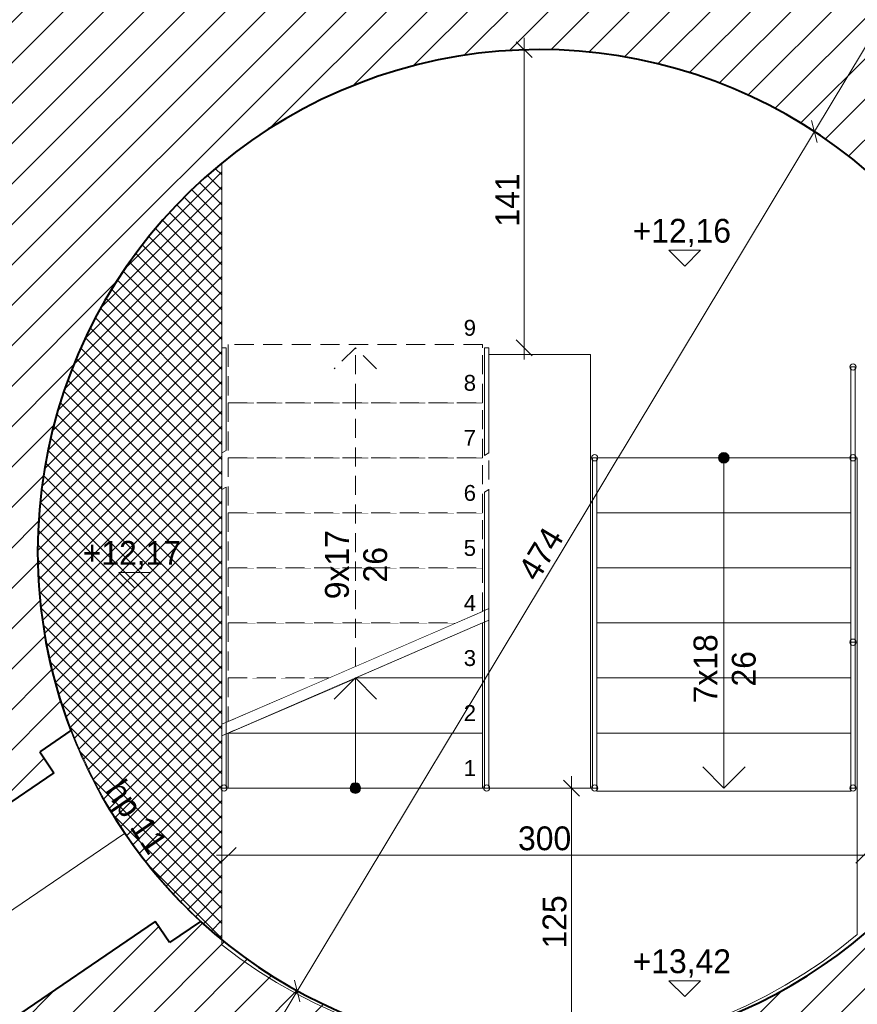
# Model space of a CAD drawing. Header units: millimetres. Extents: x 66905 to 82451, y 389 to 13188.
# Tile 3 of 6: x 70435 to 74390, y 4666 to 9317. Entities that reach past the tile are written whole.
import ezdxf
from ezdxf.enums import TextEntityAlignment as Align

# ---------------------------------------------------------------- set-up
doc = ezdxf.new("R2010")
doc.units = ezdxf.units.MM
doc.header["$MEASUREMENT"] = 0
for name, pattern in [('Kropkowana gęsto', [132.291663, 0, -132.291663]), ('Przerywana gęsta', [135, 90, -45]), ('Wipeout_Contour', [1000, 0, -1000])]:
    doc.linetypes.add(name, pattern=pattern)
for name, color, linetype, lineweight in [('0_Nr_pióra__1', 7, 'Continuous', 13), ('0_Nr_pióra__104', 7, 'Continuous', 5), ('0_Nr_pióra__11', 7, 'Continuous', 13), ('0_Nr_pióra__7', 7, 'Continuous', 20), ('0_Nr_pióra__71', 7, 'Continuous', 13), ('0_Nr_pióra__90', 7, 'Continuous', 13), ('inw_wymiarowanie_Nr_pióra__1', 7, 'Continuous', 13), ('inw_ściany zewnętrzne_Nr_pióra__27', 7, 'Continuous', 40), ('Okna ARCHICADa_Nr_pióra__27', 7, 'Continuous', 40), ('Okna ARCHICADa_Nr_pióra__3', 7, 'Continuous', 13), ('Znaczniki okien ARCHICADa_Nr_pióra__1', 7, 'Continuous', 13), ('Znaczniki okien ARCHICADa_Nr_pióra__7', 7, 'Continuous', 20)]:
    doc.layers.add(name, color=color, linetype=linetype, lineweight=lineweight)
doc.layers.add('0_Nr_pióra__101', color=7, linetype='Continuous', lineweight=5, true_color=0xb2b2b2)
for name, color, linetype in [('inw_wymiarowanie', 7, 'Continuous'), ('inw_ściany zewnętrzne', 7, 'Continuous'), ('Okna ARCHICADa', 7, 'Continuous'), ('Znaczniki okien ARCHICADa', 7, 'Continuous')]:
    doc.layers.add(name, color=color, linetype=linetype)
doc.styles.add('STYL_AUTOMATYCZNY_1', font='txt')
doc.styles.add('STYL_AUTOMATYCZNY_2', font='txt')
doc.dimstyles.new('STYL_AUTOMATYCZNY__1', dxfattribs={"dimtxt": 112.5, "dimasz": 71.25, "dimexe": 0.18, "dimexo": 0.0625, "dimgap": 0.09, "dimtad": 1, "dimtih": 1, "dimtoh": 1, "dimdec": 0, "dimlfac": 0.1, "dimzin": 0, "dimdsep": 46, "dimtxsty": 'STYL_AUTOMATYCZNY_1', "dimblk": 'ARROWHEAD_6', "dimblk1": 'ARROWHEAD_6', "dimblk2": 'ARROWHEAD_6', "dimcen": 0.09, "dimse1": 1, "dimse2": 1, "dimclrd": 7, "dimclre": 7, "dimclrt": 7, "dimadec": 1, "dimazin": 0, "dimtfac": 1, "dimtdec": 4, "dimtmove": 0, "dimatfit": 3, "dimfxl": 0, "dimtolj": 1, "dimtzin": 0, "dimarcsym": 0})
doc.dimstyles.new('STYL_AUTOMATYCZNY__2', dxfattribs={"dimtxt": 112.5, "dimasz": 71.25, "dimexe": 0.18, "dimexo": 0.0625, "dimgap": 0.09, "dimtad": 1, "dimdec": 0, "dimlfac": 0.1, "dimzin": 0, "dimdsep": 46, "dimtxsty": 'STYL_AUTOMATYCZNY_1', "dimblk": 'ARROWHEAD_6', "dimblk1": 'ARROWHEAD_6', "dimblk2": 'ARROWHEAD_6', "dimcen": 0.09, "dimse1": 1, "dimse2": 1, "dimclrd": 7, "dimclre": 7, "dimclrt": 7, "dimadec": 1, "dimazin": 0, "dimtfac": 1, "dimtdec": 4, "dimtmove": 0, "dimatfit": 3, "dimfxl": 0, "dimtolj": 1, "dimtzin": 0, "dimarcsym": 0})
pattern_1 = [(45, (0, 0), (-95.45941, 95.45941), [])]

# ---------------------------------------------------------------- blocks, each defined once
blk = doc.blocks.new('Strop_1_4', base_point=(71390, 4946.8))
at = {"layer": '0_Nr_pióra__1', "color": 7, "linetype": 'Continuous', "lineweight": 13, "flags": 128}
blk.add_lwpolyline([(71390, 4946.8, 0.356787), (74390, 4995.8), (74390, 5687.7), (71390, 5687.7)], format="xyb", close=True, dxfattribs=at)
blk = doc.blocks.new('Schody_1_4')
at = {"layer": '0_Nr_pióra__11', "color": 7, "linetype": 'Continuous', "lineweight": 13, "flags": 128}
for points in [[(73130, 7247.7), (73130, 5687.7), (73190, 5687.7), (73190, 7247.7)], [(74330, 7247.7), (74330, 5687.7), (74390, 5687.7), (74390, 7247.7)]]:
    blk.add_lwpolyline(points, close=True, dxfattribs=at)
at = {"color": 254, "linetype": 'Wipeout_Contour', "lineweight": 0, "ltscale": 296411.123858}
blk.add_wipeout([(74360, 7247.7), (73160, 7247.7), (73160, 6987.7), (74360, 6987.7)], dxfattribs=at)
at = {"linetype": 'Continuous', "lineweight": 0, "true_color": 0x000000}
blk.add_hatch(color=18, dxfattribs=at).paths.add_polyline_path([(73735, 7247.7, 1), (73785, 7247.7, 1)])
at = {"layer": '0_Nr_pióra__11', "color": 7, "linetype": 'Continuous', "lineweight": 13}
for p, q in [((74360, 7247.7), (73160, 7247.7)), ((73160, 7247.7), (73160, 6987.7)), ((74360, 6987.7), (74360, 7247.7)), ((73160, 6987.7), (74360, 6987.7))]:
    blk.add_line(p, q, dxfattribs=at)
at = {"layer": '0_Nr_pióra__11', "color": 7, "linetype": 'Continuous', "lineweight": 13, "flags": 128}
blk.add_lwpolyline([(73735, 7247.7, 1), (73785, 7247.7, 1)], format="xyb", close=True, dxfattribs=at)
at = {"color": 254, "linetype": 'Wipeout_Contour', "lineweight": 0, "ltscale": 296313.03265}
blk.add_wipeout([(74360, 6987.7), (73160, 6987.7), (73160, 6727.7), (74360, 6727.7)], dxfattribs=at)
at = {"layer": '0_Nr_pióra__11', "color": 7, "linetype": 'Continuous', "lineweight": 13}
for p, q in [((73760, 7247.7), (73760, 6987.7)), ((74360, 6987.7), (73160, 6987.7)), ((73160, 6987.7), (73160, 6727.7)), ((74360, 6727.7), (74360, 6987.7)), ((73160, 6727.7), (74360, 6727.7))]:
    blk.add_line(p, q, dxfattribs=at)
at = {"color": 254, "linetype": 'Wipeout_Contour', "lineweight": 0, "ltscale": 296218.560559}
blk.add_wipeout([(74360, 6727.7), (73160, 6727.7), (73160, 6467.7), (74360, 6467.7)], dxfattribs=at)
at = {"layer": '0_Nr_pióra__11', "color": 7, "linetype": 'Continuous', "lineweight": 13}
for p, q in [((74360, 6727.7), (73160, 6727.7)), ((73160, 6727.7), (73160, 6467.7)), ((74360, 6467.7), (74360, 6727.7)), ((73160, 6467.7), (74360, 6467.7))]:
    blk.add_line(p, q, dxfattribs=at)
at = {"color": 254, "linetype": 'Wipeout_Contour', "lineweight": 0, "ltscale": 296127.711049}
blk.add_wipeout([(74360, 6467.7), (73160, 6467.7), (73160, 6207.7), (74360, 6207.7)], dxfattribs=at)
at = {"layer": '0_Nr_pióra__11', "color": 7, "linetype": 'Continuous', "lineweight": 13}
for p, q in [((74360, 6467.7), (73160, 6467.7)), ((73160, 6467.7), (73160, 6207.7)), ((74360, 6207.7), (74360, 6467.7)), ((73160, 6207.7), (74360, 6207.7))]:
    blk.add_line(p, q, dxfattribs=at)
at = {"color": 254, "linetype": 'Wipeout_Contour', "lineweight": 0, "ltscale": 296040.487455}
blk.add_wipeout([(74360, 6207.7), (73160, 6207.7), (73160, 5947.7), (74360, 5947.7)], dxfattribs=at)
at = {"layer": '0_Nr_pióra__11', "color": 7, "linetype": 'Continuous', "lineweight": 13}
for p, q in [((74360, 6207.7), (73160, 6207.7)), ((73160, 6207.7), (73160, 5947.7)), ((74360, 5947.7), (74360, 6207.7)), ((73160, 5947.7), (74360, 5947.7))]:
    blk.add_line(p, q, dxfattribs=at)
at = {"color": 254, "linetype": 'Wipeout_Contour', "lineweight": 0, "ltscale": 443912.523677}
blk.add_wipeout([(74360, 5947.7), (73160, 5947.7), (73160, 5687.7), (73160, 5672.7), (74360, 5672.7), (74360, 5687.7)], dxfattribs=at)
at = {"layer": '0_Nr_pióra__11', "color": 7, "linetype": 'Continuous', "lineweight": 13}
for p, q in [((73760, 6987.7), (73760, 5947.7)), ((74360, 5947.7), (73160, 5947.7)), ((73160, 5947.7), (73160, 5687.7)), ((73760, 5947.7), (73760, 5687.7)), ((74360, 5687.7), (74360, 5947.7)), ((73660, 5787.7), (73760, 5687.7)), ((73760, 5687.7), (73860, 5787.7)), ((73160, 5687.7), (73160, 5672.7)), ((74360, 5672.7), (74360, 5687.7)), ((73160, 5672.7), (74360, 5672.7))]:
    blk.add_line(p, q, dxfattribs=at)
blk = doc.blocks.new('Schody_2_4')
at = {"layer": '0_Nr_pióra__11', "color": 7, "linetype": 'Przerywana gęsta', "lineweight": 13, "flags": 128}
for points in [[(71390, 5989.2), (71450, 6015.2), (71450, 7767.7), (71390, 7767.7)], [(72590, 6509.2), (72650, 6535.2), (72650, 7767.7), (72590, 7767.7)]]:
    blk.add_lwpolyline(points, close=True, dxfattribs=at)
at = {"layer": '0_Nr_pióra__11', "color": 7, "linetype": 'Continuous', "lineweight": 13, "flags": 128}
for points in [[(72590, 6454.7), (72590, 5687.7), (72650, 5687.7), (72650, 6480.7)], [(71390, 5934.7), (71390, 5687.7), (71450, 5687.7), (71450, 5960.7)]]:
    blk.add_lwpolyline(points, close=True, dxfattribs=at)
at = {"layer": '0_Nr_pióra__71', "color": 7, "lineweight": 13, "insert": (72531.6, 7861.3), "char_height": 75, "attachment_point": 4, "style": 'STYL_AUTOMATYCZNY_2'}
blk.add_mtext('\\A1;{\\pql;\\fArial|b0|i0|c238|p38;9}', dxfattribs=at)
at = {"color": 254, "linetype": 'Wipeout_Contour', "lineweight": 0, "ltscale": 289018.974727}
blk.add_wipeout([(71420, 5687.7), (72620, 5687.7), (72620, 5947.7), (71420, 5947.7)], dxfattribs=at)
at = {"linetype": 'Continuous', "lineweight": 0, "true_color": 0x000000}
blk.add_hatch(color=18, dxfattribs=at).paths.add_polyline_path([(72045, 5687.7, 1), (71995, 5687.7, 1)])
at = {"layer": '0_Nr_pióra__11', "color": 7, "linetype": 'Continuous', "lineweight": 13}
for p, q in [((72620, 5947.7), (71420, 5947.7)), ((71420, 5947.7), (71420, 5687.7)), ((72620, 5687.7), (72620, 5947.7)), ((71420, 5687.7), (72620, 5687.7))]:
    blk.add_line(p, q, dxfattribs=at)
at = {"layer": '0_Nr_pióra__11', "color": 7, "linetype": 'Continuous', "lineweight": 13, "flags": 128}
blk.add_lwpolyline([(72045, 5687.7, 1), (71995, 5687.7, 1)], format="xyb", close=True, dxfattribs=at)
at = {"layer": '0_Nr_pióra__71', "color": 7, "lineweight": 13, "insert": (72531.6, 5782), "char_height": 75, "attachment_point": 4, "style": 'STYL_AUTOMATYCZNY_2'}
blk.add_mtext('\\A1;{\\pql;\\fArial|b0|i0|c238|p38;1}', dxfattribs=at)
at = {"color": 254, "linetype": 'Wipeout_Contour', "lineweight": 0, "ltscale": 289701.842779}
blk.add_wipeout([(71420, 5947.7), (72620, 5947.7), (72620, 6207.7), (72020, 6207.7)], dxfattribs=at)
at = {"layer": '0_Nr_pióra__11', "color": 7, "linetype": 'Continuous', "lineweight": 13}
for p, q in [((72620, 6207.7), (72020, 6207.7)), ((72620, 5947.7), (72620, 6207.7)), ((71420, 5947.7), (72620, 5947.7)), ((72020, 5687.7), (72020, 5947.7))]:
    blk.add_line(p, q, dxfattribs=at)
at = {"layer": '0_Nr_pióra__71', "color": 7, "lineweight": 13, "insert": (72531.6, 6042), "char_height": 75, "attachment_point": 4, "style": 'STYL_AUTOMATYCZNY_2'}
blk.add_mtext('\\A1;{\\pql;\\fArial|b0|i0|c238|p38;2}', dxfattribs=at)
at = {"color": 254, "linetype": 'Wipeout_Contour', "lineweight": 0, "ltscale": 215523.395098}
blk.add_wipeout([(71420, 6207.7), (71420, 6002.2), (71894.3, 6207.7)], dxfattribs=at)
at = {"layer": '0_Nr_pióra__11', "color": 7, "linetype": 'Przerywana gęsta', "lineweight": 13}
for p, q in [((71894.3, 6207.7), (71420, 6207.7)), ((71420, 6207.7), (71420, 6002.2))]:
    blk.add_line(p, q, dxfattribs=at)
at = {"color": 254, "linetype": 'Wipeout_Contour', "lineweight": 0, "ltscale": 218078.840231}
blk.add_wipeout([(72620, 6467.7), (72020, 6207.7), (72620, 6207.7)], dxfattribs=at)
at = {"layer": '0_Nr_pióra__11', "color": 7, "linetype": 'Continuous', "lineweight": 13}
for p, q in [((72620, 6207.7), (72620, 6467.7)), ((72020, 6207.7), (72620, 6207.7))]:
    blk.add_line(p, q, dxfattribs=at)
at = {"layer": '0_Nr_pióra__71', "color": 7, "lineweight": 13, "insert": (72531.6, 6301.3), "char_height": 75, "attachment_point": 4, "style": 'STYL_AUTOMATYCZNY_2'}
blk.add_mtext('\\A1;{\\pql;\\fArial|b0|i0|c238|p38;3}', dxfattribs=at)
at = {"color": 254, "linetype": 'Wipeout_Contour', "lineweight": 0, "ltscale": 288346.104273}
blk.add_wipeout([(71420, 6207.7), (71894.3, 6207.7), (72494.3, 6467.7), (71420, 6467.7)], dxfattribs=at)
at = {"layer": '0_Nr_pióra__11', "color": 7, "linetype": 'Przerywana gęsta', "lineweight": 13}
for p, q in [((72494.3, 6467.7), (71420, 6467.7)), ((71420, 6467.7), (71420, 6207.7)), ((71420, 6207.7), (71894.3, 6207.7))]:
    blk.add_line(p, q, dxfattribs=at)
at = {"layer": '0_Nr_pióra__11', "color": 7, "linetype": 'Continuous', "lineweight": 13}
for p, q in [((72020, 6207.7), (71920, 6107.7)), ((72020, 5947.7), (72020, 6207.7)), ((72120, 6107.7), (72020, 6207.7))]:
    blk.add_line(p, q, dxfattribs=at)
at = {"color": 254, "linetype": 'Wipeout_Contour', "lineweight": 0, "ltscale": 362073.563223}
blk.add_wipeout([(71420, 6467.7), (72494.3, 6467.7), (72620, 6522.2), (72620, 6727.7), (71420, 6727.7)], dxfattribs=at)
at = {"layer": '0_Nr_pióra__11', "color": 7, "linetype": 'Przerywana gęsta', "lineweight": 13}
for p, q in [((72620, 6727.7), (71420, 6727.7)), ((71420, 6727.7), (71420, 6467.7)), ((72620, 6522.2), (72620, 6727.7)), ((71420, 6467.7), (72494.3, 6467.7))]:
    blk.add_line(p, q, dxfattribs=at)
at = {"layer": '0_Nr_pióra__11', "color": 7, "linetype": 'Continuous', "lineweight": 13}
for p, q in [((71420, 6002.2), (72620, 6522.2)), ((71420, 5947.7), (72620, 6467.7))]:
    blk.add_line(p, q, dxfattribs=at)
at = {"layer": '0_Nr_pióra__71', "color": 7, "lineweight": 13, "insert": (72531.6, 6562), "char_height": 75, "attachment_point": 4, "style": 'STYL_AUTOMATYCZNY_2'}
blk.add_mtext('\\A1;{\\pql;\\fArial|b0|i0|c238|p38;4}', dxfattribs=at)
at = {"color": 254, "linetype": 'Wipeout_Contour', "lineweight": 0, "ltscale": 289383.65398}
blk.add_wipeout([(71420, 6727.7), (72620, 6727.7), (72620, 6987.7), (71420, 6987.7)], dxfattribs=at)
at = {"layer": '0_Nr_pióra__11', "color": 7, "linetype": 'Przerywana gęsta', "lineweight": 13}
for p, q in [((72620, 6987.7), (71420, 6987.7)), ((71420, 6987.7), (71420, 6727.7)), ((72620, 6727.7), (72620, 6987.7)), ((71420, 6727.7), (72620, 6727.7))]:
    blk.add_line(p, q, dxfattribs=at)
at = {"layer": '0_Nr_pióra__71', "color": 7, "lineweight": 13, "insert": (72531.6, 6821.3), "char_height": 75, "attachment_point": 4, "style": 'STYL_AUTOMATYCZNY_2'}
blk.add_mtext('\\A1;{\\pql;\\fArial|b0|i0|c238|p38;5}', dxfattribs=at)
at = {"color": 254, "linetype": 'Wipeout_Contour', "lineweight": 0, "ltscale": 289484.093501}
blk.add_wipeout([(71420, 6987.7), (72620, 6987.7), (72620, 7247.7), (71420, 7247.7)], dxfattribs=at)
at = {"layer": '0_Nr_pióra__11', "color": 7, "linetype": 'Przerywana gęsta', "lineweight": 13}
for p, q in [((72620, 7247.7), (71420, 7247.7)), ((71420, 7247.7), (71420, 6987.7)), ((72620, 6987.7), (72620, 7247.7)), ((71420, 6987.7), (72620, 6987.7))]:
    blk.add_line(p, q, dxfattribs=at)
at = {"layer": '0_Nr_pióra__71', "color": 7, "lineweight": 13, "insert": (72531.6, 7081.3), "char_height": 75, "attachment_point": 4, "style": 'STYL_AUTOMATYCZNY_2'}
blk.add_mtext('\\A1;{\\pql;\\fArial|b0|i0|c238|p38;6}', dxfattribs=at)
at = {"color": 254, "linetype": 'Wipeout_Contour', "lineweight": 0, "ltscale": 289588.233402}
blk.add_wipeout([(71420, 7247.7), (72620, 7247.7), (72620, 7507.7), (71420, 7507.7)], dxfattribs=at)
at = {"layer": '0_Nr_pióra__11', "color": 7, "linetype": 'Przerywana gęsta', "lineweight": 13}
for p, q in [((72620, 7507.7), (71420, 7507.7)), ((71420, 7507.7), (71420, 7247.7)), ((72620, 7247.7), (72620, 7507.7)), ((71420, 7247.7), (72620, 7247.7))]:
    blk.add_line(p, q, dxfattribs=at)
at = {"layer": '0_Nr_pióra__71', "color": 7, "lineweight": 13, "insert": (72531.6, 7342), "char_height": 75, "attachment_point": 4, "style": 'STYL_AUTOMATYCZNY_2'}
blk.add_mtext('\\A1;{\\pql;\\fArial|b0|i0|c238|p38;7}', dxfattribs=at)
at = {"color": 254, "linetype": 'Wipeout_Contour', "lineweight": 0, "ltscale": 434574.842555}
blk.add_wipeout([(71420, 7507.7), (72620, 7507.7), (72620, 7767.7), (72620, 7782.7), (71420, 7782.7), (71420, 7767.7)], dxfattribs=at)
at = {"layer": '0_Nr_pióra__11', "color": 7, "linetype": 'Przerywana gęsta', "lineweight": 13}
for p, q in [((72620, 7782.7), (71420, 7782.7)), ((71420, 7782.7), (71420, 7767.7)), ((71420, 7767.7), (71420, 7507.7)), ((72020, 7767.7), (71920, 7667.7)), ((72020, 7507.7), (72020, 7767.7)), ((72120, 7667.7), (72020, 7767.7)), ((72620, 7767.7), (72620, 7782.7)), ((72620, 7507.7), (72620, 7767.7)), ((71420, 7507.7), (72620, 7507.7)), ((72020, 6262.2), (72020, 7507.7))]:
    blk.add_line(p, q, dxfattribs=at)
at = {"layer": '0_Nr_pióra__71', "color": 7, "lineweight": 13, "insert": (72531.6, 7601.3), "char_height": 75, "attachment_point": 4, "style": 'STYL_AUTOMATYCZNY_2'}
blk.add_mtext('\\A1;{\\pql;\\fArial|b0|i0|c238|p38;8}', dxfattribs=at)
blk = doc.blocks.new('Ściana_1_4', base_point=(75260, 6805.8))
at = {"layer": 'inw_ściany zewnętrzne', "linetype": 'Continuous', "lineweight": 0, "true_color": 0x000000}
h = blk.add_hatch(dxfattribs=at)
h.set_pattern_fill('Bloczki_ceramiczne_0004', color=18, style=0, pattern_type=2)
h.set_pattern_definition(pattern_1)
h.paths.add_polyline_path([(68620, 6805.8), (70520, 6805.8, -0.748228), (74882.6, 8089), (75045.5, 8150.6), (75088, 8038.4), (76735.6, 8661.8, 0.797124)])
at = {"layer": 'inw_ściany zewnętrzne_Nr_pióra__27', "color": 7, "linetype": 'Continuous', "lineweight": 40}
for radius, start in [(4270, 25.7633), (2370, 32.7805)]:
    blk.add_arc((72890, 6805.8), radius, start, 180, dxfattribs=at)
blk = doc.blocks.new('Otwór okienny_ łukowy 24_2')
at = {"layer": 'Okna ARCHICADa_Nr_pióra__27', "color": 7, "linetype": 'Continuous', "lineweight": 40}
for p, q in [((-425, 0), (-425, 1764.9)), ((425, 0), (425, 1764.9)), ((-545, -177.4), (-545, 0)), ((-545, 0), (-425, 0)), ((545, 0), (425, 0)), ((545, -177.4), (545, 0))]:
    blk.add_line(p, q, dxfattribs=at)
at = {"layer": 'Okna ARCHICADa_Nr_pióra__3', "color": 7, "linetype": 'Continuous', "lineweight": 13}
for radius, start, end in [(4270, 84.2878, 95.7122), (2370, 76.7054, 103.2946)]:
    blk.add_arc((0, -2483.9), radius, start, end, dxfattribs=at)
blk = doc.blocks.new('Znacznik O_PB')
at = {"layer": 'Znaczniki okien ARCHICADa_Nr_pióra__1', "color": 7, "linetype": 'Continuous', "lineweight": 13}
blk.add_line((0, -2350), (0, 0), dxfattribs=at)
at = {"layer": 'Znaczniki okien ARCHICADa_Nr_pióra__7', "color": 7, "lineweight": 20, "style": 'STYL_AUTOMATYCZNY_1'}
for tag, rotation, p in [('AC_MarkerText_4', 180, (212.3, 205.1)), ('AC_MarkerText_3', 270, (-211.8, -1981.2)), ('AC_MarkerText_2', 270, (13.2, -1984.1))]:
    blk.add_attdef(tag, text='', height=112.5, rotation=rotation, dxfattribs=at).set_placement(p, align=Align.BOTTOM_LEFT)
blk = doc.blocks.new('Ściana_2_4', base_point=(70520, 6805.8))
at = {"layer": 'inw_ściany zewnętrzne', "linetype": 'Continuous', "lineweight": 0, "true_color": 0x000000}
h = blk.add_hatch(dxfattribs=at)
h.set_pattern_fill('Bloczki_ceramiczne_0004', color=18, style=0, pattern_type=2)
h.set_pattern_definition(pattern_1)
h.paths.add_polyline_path([(68620, 6805.8, 0.125052), (69137.9, 4767.5), (70597.2, 5760.2), (70529.7, 5859.4), (70676.4, 5959.2, -0.091577), (70520, 6805.8)])
h = blk.add_hatch(dxfattribs=at)
h.set_pattern_fill('Bloczki_ceramiczne_0004', color=18, style=0, pattern_type=2)
h.set_pattern_definition(pattern_1)
h.paths.add_polyline_path([(69616, 4064.7, 0.700622), (77160, 6805.8), (75260, 6805.8, -0.652398), (71289.4, 5057.9), (71142.7, 4958.1), (71075.3, 5057.4)])
at = {"layer": 'inw_ściany zewnętrzne_Nr_pióra__27', "color": 7, "linetype": 'Continuous', "lineweight": 40}
for p, q in [((70676.4, 5959.2), (70529.7, 5859.4)), ((70529.7, 5859.4), (70597.2, 5760.2)), ((70597.2, 5760.2), (69137.9, 4767.5)), ((71075.3, 5057.4), (69616, 4064.7)), ((71142.7, 4958.1), (71075.3, 5057.4)), ((71289.4, 5057.9), (71142.7, 4958.1))]:
    blk.add_line(p, q, dxfattribs=at)
for radius, start, end in [(4270, 219.9363, 0), (2370, 180, 200.9295), (2370, 227.5186, 0)]:
    blk.add_arc((72890, 6805.8), radius, start, end, dxfattribs=at)
at = {"layer": 'Okna ARCHICADa', "color": 7, "linetype": 'Continuous', "lineweight": 13, "zscale": 1000, "rotation": 124.2240591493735}
blk.add_blockref('Otwór okienny_ łukowy 24_2', (70836.2, 5408.8), dxfattribs=at)
at = {"layer": 'Znaczniki okien ARCHICADa', "color": 7, "lineweight": 13}
ref = blk.add_blockref('Znacznik O_PB', (70930.4, 5472.8), dxfattribs=dict(at, rotation=304.2240591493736))
ref.add_attrib('AC_MarkerText_2', '85', dxfattribs={"layer": 'Znaczniki okien ARCHICADa_Nr_pióra__7', "color": 7, "lineweight": 20, "height": 112.5, "rotation": 34.2241, "style": 'STYL_AUTOMATYCZNY_1'}).set_placement((69103.9, 4286.6), align=Align.BOTTOM_LEFT)
ref.add_attrib('AC_MarkerText_3', '76', dxfattribs={"layer": 'Znaczniki okien ARCHICADa_Nr_pióra__7', "color": 7, "lineweight": 20, "height": 112.5, "rotation": 34.2241, "style": 'STYL_AUTOMATYCZNY_1'}).set_placement((69230.4, 4100.5), align=Align.BOTTOM_LEFT)
ref.add_attrib('AC_MarkerText_4', 'hp 11', dxfattribs={"layer": 'Znaczniki okien ARCHICADa_Nr_pióra__7', "color": 7, "lineweight": 20, "height": 112.5, "rotation": 304.2241, "style": 'STYL_AUTOMATYCZNY_1'}).set_placement((70806.4, 5657.4), align=Align.BOTTOM_LEFT)
blk = doc.blocks.new('Balustrada_1_4')
at = {"layer": '0_Nr_pióra__104', "color": 7, "linetype": 'Continuous', "lineweight": 5, "flags": 128}
for points in [[(71410, 7282.4), (71410, 7767.7), (71390, 7767.7), (71390, 7270.8)], [(71410, 7282.4), (71410, 7767.7), (71390, 7767.7), (71390, 7270.8)], [(71410, 7282.4), (71410, 7767.7), (71390, 7767.7), (71390, 7270.8)], [(71410, 7282.4), (71410, 7767.7), (71390, 7767.7), (71390, 7270.8)], [(71410, 7282.4), (71410, 7767.7), (71390, 7767.7), (71390, 7270.8)], [(71390, 5687.7), (71410, 5687.7), (71410, 7109.2), (71390, 7097.6)], [(71390, 5687.7), (71410, 5687.7), (71410, 7109.2), (71390, 7097.6)], [(71390, 5687.7), (71410, 5687.7), (71410, 7109.2), (71390, 7097.6)], [(71390, 5687.7), (71410, 5687.7), (71410, 7109.2), (71390, 7097.6)], [(71390, 5687.7), (71410, 5687.7), (71410, 7109.2), (71390, 7097.6)]]:
    blk.add_lwpolyline(points, close=True, dxfattribs=at)
blk.add_lwpolyline([(71415, 5687.7, 1), (71385, 5687.7, 1)], format="xyb", close=True, dxfattribs=at)
blk = doc.blocks.new('Balustrada_2_4')
at = {"layer": '0_Nr_pióra__104', "color": 7, "linetype": 'Continuous', "lineweight": 5, "flags": 128}
for points in [[(72650, 7270.8), (72650, 7767.7), (72630, 7767.7), (72630, 7259.3)], [(72650, 7270.8), (72650, 7767.7), (72630, 7767.7), (72630, 7259.3)], [(72650, 7270.8), (72650, 7767.7), (72630, 7767.7), (72630, 7259.3)], [(72650, 7270.8), (72650, 7767.7), (72630, 7767.7), (72630, 7259.3)], [(72650, 7270.8), (72650, 7767.7), (72630, 7767.7), (72630, 7259.3)], [(72630, 5687.7), (72650, 5687.7), (72650, 7097.6), (72630, 7086.1)], [(72630, 5687.7), (72650, 5687.7), (72650, 7097.6), (72630, 7086.1)], [(72630, 5687.7), (72650, 5687.7), (72650, 7097.6), (72630, 7086.1)], [(72630, 5687.7), (72650, 5687.7), (72650, 7097.6), (72630, 7086.1)], [(72630, 5687.7), (72650, 5687.7), (72650, 7097.6), (72630, 7086.1)]]:
    blk.add_lwpolyline(points, close=True, dxfattribs=at)
blk.add_lwpolyline([(72655, 5687.7, 1), (72625, 5687.7, 1)], format="xyb", close=True, dxfattribs=at)
blk = doc.blocks.new('Balustrada_3_4')
at = {"layer": '0_Nr_pióra__104', "color": 7, "linetype": 'Continuous', "lineweight": 5, "flags": 128}
for points in [[(74355, 7247.7, 1), (74385, 7247.7, 1)], [(74355, 5687.7, 1), (74385, 5687.7, 1)]]:
    blk.add_lwpolyline(points, format="xyb", close=True, dxfattribs=at)
blk.add_lwpolyline([(74380, 7247.7), (74360, 7247.7), (74360, 5687.7), (74380, 5687.7)], close=True, dxfattribs=at)
blk.add_lwpolyline([(74380, 7247.7), (74360, 7247.7), (74360, 5687.7), (74380, 5687.7)], close=True, dxfattribs=at)
blk.add_lwpolyline([(74380, 7247.7), (74360, 7247.7), (74360, 5687.7), (74380, 5687.7)], close=True, dxfattribs=at)
blk.add_lwpolyline([(74380, 7247.7), (74360, 7247.7), (74360, 5687.7), (74380, 5687.7)], close=True, dxfattribs=at)
blk.add_lwpolyline([(74380, 7247.7), (74360, 7247.7), (74360, 5687.7), (74380, 5687.7)], close=True, dxfattribs=at)
blk = doc.blocks.new('Balustrada_4_4')
at = {"layer": '0_Nr_pióra__104', "color": 7, "linetype": 'Continuous', "lineweight": 5, "flags": 128}
for points in [[(73135, 7247.7, 1), (73165, 7247.7, 1)], [(73135, 5687.7, 1), (73165, 5687.7, 1)]]:
    blk.add_lwpolyline(points, format="xyb", close=True, dxfattribs=at)
blk.add_lwpolyline([(73160, 7247.7), (73140, 7247.7), (73140, 5687.7), (73160, 5687.7)], close=True, dxfattribs=at)
blk.add_lwpolyline([(73160, 7247.7), (73140, 7247.7), (73140, 5687.7), (73160, 5687.7)], close=True, dxfattribs=at)
blk.add_lwpolyline([(73160, 7247.7), (73140, 7247.7), (73140, 5687.7), (73160, 5687.7)], close=True, dxfattribs=at)
blk.add_lwpolyline([(73160, 7247.7), (73140, 7247.7), (73140, 5687.7), (73160, 5687.7)], close=True, dxfattribs=at)
blk.add_lwpolyline([(73160, 7247.7), (73140, 7247.7), (73140, 5687.7), (73160, 5687.7)], close=True, dxfattribs=at)
blk = doc.blocks.new('Balustrada_5_4')
at = {"layer": '0_Nr_pióra__104', "color": 7, "linetype": 'Continuous', "lineweight": 5, "flags": 128}
for points in [[(74355, 7676.8, 1), (74385, 7676.8, 1)], [(74355, 6376.8, 1), (74385, 6376.8, 1)]]:
    blk.add_lwpolyline(points, format="xyb", close=True, dxfattribs=at)
blk.add_lwpolyline([(74380, 7676.8), (74360, 7676.8), (74360, 6376.8), (74380, 6376.8)], close=True, dxfattribs=at)
blk.add_lwpolyline([(74380, 7676.8), (74360, 7676.8), (74360, 6376.8), (74380, 6376.8)], close=True, dxfattribs=at)
blk.add_lwpolyline([(74380, 7676.8), (74360, 7676.8), (74360, 6376.8), (74380, 6376.8)], close=True, dxfattribs=at)
blk.add_lwpolyline([(74380, 7676.8), (74360, 7676.8), (74360, 6376.8), (74380, 6376.8)], close=True, dxfattribs=at)
blk.add_lwpolyline([(74380, 7676.8), (74360, 7676.8), (74360, 6376.8), (74380, 6376.8)], close=True, dxfattribs=at)
blk = doc.blocks.new('*D16')
at = {"layer": 'inw_wymiarowanie_Nr_pióra__1', "color": 7, "linetype": 'Continuous', "lineweight": 13}
for p, q in [((71457.5, 5407.5), (71382.5, 5332.5)), ((74382.5, 5332.5), (74457.5, 5407.5)), ((71363.8, 5370), (71420, 5370)), ((71420, 5370), (74420, 5370)), ((74420, 5370), (74476.3, 5370))]:
    blk.add_line(p, q, dxfattribs=at)
at = {"layer": 'inw_wymiarowanie_Nr_pióra__1', "color": 7, "lineweight": 13, "insert": (72788.2, 5392.5), "char_height": 112.5, "attachment_point": 7, "style": 'STYL_AUTOMATYCZNY_1'}
blk.add_mtext('\\A1;{\\pql;\\fCentury Gothic|b0|i0|c238|p34;300}', dxfattribs=at)
blk = doc.blocks.new('ARROWHEAD_6')
at = {"color": 0, "linetype": 'Continuous', "lineweight": 0}
for p, q in [((0, 0), (-1, 0)), ((-0.5, -0.5), (0.5, 0.5))]:
    blk.add_line(p, q, dxfattribs=at)
blk = doc.blocks.new('*D18')
at = {"layer": 'inw_wymiarowanie_Nr_pióra__1', "color": 7, "linetype": 'Continuous', "lineweight": 13}
for p, q in [((72854.2, 9138.3), (72779.2, 9213.3)), ((72816.7, 9175.8), (72816.7, 9232)), ((72816.7, 7767.7), (72816.7, 9175.8)), ((72779.2, 7805.2), (72854.2, 7730.2)), ((72816.7, 7711.4), (72816.7, 7767.7))]:
    blk.add_line(p, q, dxfattribs=at)
at = {"layer": 'inw_wymiarowanie_Nr_pióra__1', "color": 7, "lineweight": 13, "insert": (72794.2, 8339.9), "char_height": 112.5, "attachment_point": 7, "rotation": 90, "style": 'STYL_AUTOMATYCZNY_1'}
blk.add_mtext('\\A1;{\\pql;\\fCentury Gothic|b0|i0|c238|p34;141}', dxfattribs=at)
blk = doc.blocks.new('Wymiary_1_4', base_point=(73575.1, 4702.4))
at = {"layer": '0_Nr_pióra__1', "color": 7, "linetype": 'Continuous', "lineweight": 13}
for p, q in [((73575.1, 4702.4), (73500.1, 4777.4)), ((73500.1, 4777.4), (73650.1, 4777.4)), ((73650.1, 4777.4), (73575.1, 4702.4))]:
    blk.add_line(p, q, dxfattribs=at)
at = {"layer": '0_Nr_pióra__1', "color": 7, "lineweight": 13, "insert": (73329.4, 4792.4), "char_height": 112.5, "attachment_point": 7, "style": 'STYL_AUTOMATYCZNY_1'}
blk.add_mtext('\\A1;{\\pql;\\fCentury Gothic|b0|i0|c238|p34;+13,42}', dxfattribs=at)
blk = doc.blocks.new('Wymiary_3_4', base_point=(70978.6, 6631.5))
at = {"layer": '0_Nr_pióra__1', "color": 7, "linetype": 'Continuous', "lineweight": 13}
for p, q in [((70978.6, 6631.5), (70903.6, 6706.5)), ((70903.6, 6706.5), (71053.6, 6706.5)), ((71053.6, 6706.5), (70978.6, 6631.5))]:
    blk.add_line(p, q, dxfattribs=at)
at = {"layer": '0_Nr_pióra__1', "color": 7, "lineweight": 13, "insert": (70733, 6721.5), "char_height": 112.5, "attachment_point": 7, "style": 'STYL_AUTOMATYCZNY_1'}
blk.add_mtext('\\A1;{\\pql;\\fCentury Gothic|b0|i0|c238|p34;+12,17}', dxfattribs=at)
blk = doc.blocks.new('*D22')
at = {"layer": 'inw_wymiarowanie_Nr_pióra__1', "color": 7, "linetype": 'Continuous', "lineweight": 13}
for p, q in [((73078.3, 5650.2), (73003.3, 5725.2)), ((73040.8, 5687.7), (73040.8, 5743.9)), ((73040.8, 4435.8), (73040.8, 5687.7)), ((73003.3, 4473.3), (73078.3, 4398.3)), ((73040.8, 4379.5), (73040.8, 4435.8))]:
    blk.add_line(p, q, dxfattribs=at)
at = {"layer": 'inw_wymiarowanie_Nr_pióra__1', "color": 7, "lineweight": 13, "insert": (73018.3, 4929.9), "char_height": 112.5, "attachment_point": 7, "rotation": 90, "style": 'STYL_AUTOMATYCZNY_1'}
blk.add_mtext('\\A1;{\\pql;\\fCentury Gothic|b0|i0|c238|p34;125}', dxfattribs=at)
blk = doc.blocks.new('Wymiary_4_4', base_point=(73575.1, 8153.1))
at = {"layer": '0_Nr_pióra__1', "color": 7, "linetype": 'Continuous', "lineweight": 13}
for p, q in [((73575.1, 8153.1), (73500.1, 8228.1)), ((73500.1, 8228.1), (73650.1, 8228.1)), ((73650.1, 8228.1), (73575.1, 8153.1))]:
    blk.add_line(p, q, dxfattribs=at)
at = {"layer": '0_Nr_pióra__1', "color": 7, "lineweight": 13, "insert": (73329.4, 8243.1), "char_height": 112.5, "attachment_point": 7, "style": 'STYL_AUTOMATYCZNY_1'}
blk.add_mtext('\\A1;{\\pql;\\fCentury Gothic|b0|i0|c238|p34;+12,16}', dxfattribs=at)
blk = doc.blocks.new('*D24')
at = {"layer": 'inw_wymiarowanie_Nr_pióra__1', "color": 7, "linetype": 'Continuous', "lineweight": 13}
for p, q in [((71745.3, 4728.6), (74187.2, 8789.2)), ((71732.5, 4780.1), (71758.2, 4677.2)), ((70766.2, 3100.4), (71745.3, 4728.6)), ((70753.4, 3151.8), (70779, 3048.9)), ((70737.2, 3052.2), (70766.2, 3100.4))]:
    blk.add_line(p, q, dxfattribs=at)
at = {"layer": 'inw_wymiarowanie_Nr_pióra__1', "color": 7, "lineweight": 13, "insert": (71168.5, 3813.1), "char_height": 112.5, "attachment_point": 7, "rotation": 58.9792, "style": 'STYL_AUTOMATYCZNY_1'}
blk.add_mtext('\\A1;{\\pql;\\fCentury Gothic|b0|i0|c238|p34;190}', dxfattribs=at)
blk = doc.blocks.new('*D25')
at = {"layer": 'inw_wymiarowanie_Nr_pióra__1', "color": 7, "linetype": 'Continuous', "lineweight": 13}
for p, q in [((74187.2, 8789.2), (75166.7, 10418.1)), ((74174.4, 8840.7), (74200, 8737.8)), ((71745.3, 4728.6), (74187.2, 8789.2)), ((71732.5, 4780.1), (71758.2, 4677.2))]:
    blk.add_line(p, q, dxfattribs=at)
at = {"layer": 'inw_wymiarowanie_Nr_pióra__1', "color": 7, "lineweight": 13, "insert": (72879.1, 6657.6), "char_height": 112.5, "attachment_point": 7, "rotation": 58.9792, "style": 'STYL_AUTOMATYCZNY_1'}
blk.add_mtext('\\A1;{\\pql;\\fCentury Gothic|b0|i0|c238|p34;474}', dxfattribs=at)
blk = doc.blocks.new('*D26')
at = {"layer": 'inw_wymiarowanie_Nr_pióra__1', "color": 7, "linetype": 'Continuous', "lineweight": 13}
for p, q in [((75179.6, 10366.6), (75153.9, 10469.6)), ((75166.7, 10418.1), (75195.7, 10466.3)), ((74187.2, 8789.2), (75166.7, 10418.1)), ((74174.4, 8840.7), (74200, 8737.8))]:
    blk.add_line(p, q, dxfattribs=at)
at = {"layer": 'inw_wymiarowanie_Nr_pióra__1', "color": 7, "lineweight": 13, "insert": (74589.8, 9502.3), "char_height": 112.5, "attachment_point": 7, "rotation": 58.9792, "style": 'STYL_AUTOMATYCZNY_1'}
blk.add_mtext('\\A1;{\\pql;\\fCentury Gothic|b0|i0|c238|p34;190}', dxfattribs=at)
blk = doc.blocks.new('*D27')
at = {"layer": 'inw_wymiarowanie_Nr_pióra__1', "color": 7, "linetype": 'Continuous', "lineweight": 13}
for p, q in [((68657.5, 2173.3), (68582.5, 2098.3)), ((77122.5, 2098.3), (77197.5, 2173.3)), ((68563.8, 2135.8), (68620, 2135.8)), ((68620, 2135.8), (77160, 2135.8)), ((77160, 2135.8), (77216.3, 2135.8))]:
    blk.add_line(p, q, dxfattribs=at)
at = {"layer": 'inw_wymiarowanie_Nr_pióra__1', "color": 7, "lineweight": 13, "insert": (72758.2, 2158.3), "char_height": 112.5, "attachment_point": 7, "style": 'STYL_AUTOMATYCZNY_1'}
blk.add_mtext('\\A1;{\\pql;\\fCentury Gothic|b0|i0|c238|p34;854}', dxfattribs=at)
blk = doc.blocks.new('*D28')
at = {"layer": 'inw_wymiarowanie_Nr_pióra__1', "color": 7, "linetype": 'Continuous', "lineweight": 13}
for p, q in [((68657.5, 11497.3), (68582.5, 11422.3)), ((77122.5, 11422.3), (77197.5, 11497.3)), ((68563.8, 11459.8), (68620, 11459.8)), ((68620, 11459.8), (77160, 11459.8)), ((77160, 11459.8), (77216.3, 11459.8))]:
    blk.add_line(p, q, dxfattribs=at)
at = {"layer": 'inw_wymiarowanie_Nr_pióra__1', "color": 7, "lineweight": 13, "insert": (72758.2, 11482.3), "char_height": 112.5, "attachment_point": 7, "style": 'STYL_AUTOMATYCZNY_1'}
blk.add_mtext('\\A1;{\\pql;\\fCentury Gothic|b0|i0|c238|p34;854}', dxfattribs=at)
blk = doc.blocks.new('*D29')
at = {"layer": 'inw_wymiarowanie_Nr_pióra__1', "color": 7, "linetype": 'Continuous', "lineweight": 13}
for p, q in [((68220.6, 11075.4), (68220.6, 11131.6)), ((68258.1, 11037.9), (68183.1, 11112.9)), ((68220.6, 2535.4), (68220.6, 11075.4)), ((68183.1, 2572.9), (68258.1, 2497.9)), ((68220.6, 2479.1), (68220.6, 2535.4))]:
    blk.add_line(p, q, dxfattribs=at)
at = {"layer": 'inw_wymiarowanie_Nr_pióra__1', "color": 7, "lineweight": 13, "insert": (68198.1, 6673.6), "char_height": 112.5, "attachment_point": 7, "rotation": 90, "style": 'STYL_AUTOMATYCZNY_1'}
blk.add_mtext('\\A1;{\\pql;\\fCentury Gothic|b0|i0|c238|p34;854}', dxfattribs=at)

msp = doc.modelspace()

# ---------------------------------------------------------------- hatches: boundary and pattern name
at = {"layer": '0_Nr_pióra__101', "linetype": 'Continuous', "lineweight": 5, "true_color": 0xb2b2b2}
h = msp.add_hatch(dxfattribs=at)
h.set_pattern_fill('Siatka_5x5_ukośna_0004', color=253, style=0, pattern_type=2)
h.set_pattern_definition([(45, (0, 0), (-35.35534, 35.35534), []), (135, (0, 0), (35.35534, 35.35534), [])])
h.paths.add_polyline_path([(71390, 8640.7, 0.222945), (70520.1, 6823.8, 0.222945), (71390, 4970.9)])

# ---------------------------------------------------------------- linework, layer by layer
at = {"layer": '0_Nr_pióra__1', "color": 7, "linetype": 'Continuous', "lineweight": 13, "flags": 128}
msp.add_lwpolyline([(71390, 8640.7, 0.222945), (70520.1, 6823.8, 0.222945), (71390, 4970.9)], format="xyb", close=True, dxfattribs=at)

# ---------------------------------------------------------------- block references
at = {"color": 7, "linetype": 'Continuous', "lineweight": 13}
for name, p in [('Wymiary_4_4', (73575.1, 8153.1)), ('Wymiary_3_4', (70978.6, 6631.5)), ('Strop_1_4', (71390, 4946.8)), ('Wymiary_1_4', (73575.1, 4702.4))]:
    msp.add_blockref(name, p, dxfattribs=at)

# ---------------------------------------------------------------- dimensions: what is measured, and where the dimension line sits
at = {"layer": 'inw_wymiarowanie', "color": 7, "linetype": 'Continuous', "lineweight": 13}
dim = msp.add_linear_dim(base=(75166.7, 10418.1), p1=(74187.2, 8789.2), p2=(75166.7, 10418.1), angle=58.9792, dimstyle='STYL_AUTOMATYCZNY__2', dxfattribs=at)
dim.commit()
dim.dimension.update_dxf_attribs({"geometry": '*D26', "text_midpoint": (74607.9, 9641.5), "dimtype": 160, "text_rotation": 58.9792})
dim = msp.add_linear_dim(base=(74420, 5370), p1=(71420, 5404.1), p2=(74420, 5370), dimstyle='STYL_AUTOMATYCZNY__1', dxfattribs=at)
dim.commit()
dim.dimension.update_dxf_attribs({"geometry": '*D16', "text_midpoint": (72916.8, 5448.7), "dimtype": 160})

# ---------------------------------------------------------------- next in the draw order: block references
at = {"color": 8, "linetype": 'Kropkowana gęsto', "lineweight": 5}
for name in ['Schody_2_4', 'Schody_1_4']:
    msp.add_blockref(name, (0, 0), dxfattribs=at)

# ---------------------------------------------------------------- next in the draw order: linework, layer by layer
at = {"layer": '0_Nr_pióra__90', "color": 7, "linetype": 'Continuous', "lineweight": 13}
for p, q in [((72650, 7735.8), (73130, 7735.8)), ((73130, 7735.8), (73130, 7247.7))]:
    msp.add_line(p, q, dxfattribs=at)

# ---------------------------------------------------------------- next in the draw order: block references
at = {"color": 7, "linetype": 'Continuous', "lineweight": 13}
for name in ['Balustrada_1_4', 'Balustrada_2_4', 'Balustrada_5_4', 'Balustrada_4_4', 'Balustrada_3_4']:
    msp.add_blockref(name, (0, 0), dxfattribs=at)
at = {"layer": 'inw_ściany zewnętrzne', "color": 7, "lineweight": 40}
for name, p in [('Ściana_1_4', (75260, 6805.8)), ('Ściana_2_4', (70520, 6805.8))]:
    msp.add_blockref(name, p, dxfattribs=at)

# ---------------------------------------------------------------- next in the draw order: texts
at = {"layer": '0_Nr_pióra__7', "color": 7, "linetype": 'Continuous', "lineweight": 20, "char_height": 112.5, "attachment_point": 8, "rotation": 90, "line_spacing_factor": 0.963147, "style": 'STYL_AUTOMATYCZNY_1'}
for s, insert in [('\\A1;{\\pqc;\\fCentury Gothic|b0|i0|c238|p34;9\\fCentury Gothic|b0|i0|c238|p34;x1\\fCentury Gothic|b0|i0|c238|p34;7\\P\\pqc;\\fCentury Gothic|b0|i0|c238|p34;26}', (72171.6, 6742.7)), ('\\A1;{\\pqc;\\fCentury Gothic|b0|i0|c238|p34;7x1\\fCentury Gothic|b0|i0|c238|p34;8\\P\\pqc;\\fCentury Gothic|b0|i0|c238|p34;26}', (73911.6, 6251))]:
    msp.add_mtext(s, dxfattribs=dict(at, insert=insert))

# ---------------------------------------------------------------- next in the draw order: dimensions: what is measured, and where the dimension line sits
at = {"layer": 'inw_wymiarowanie', "color": 7, "linetype": 'Continuous', "lineweight": 13}
for base, picture, middle in [((77160, 11459.8), '*D28', (72886.8, 11538.5)), ((77160, 2135.8), '*D27', (72886.8, 2214.5))]:
    dim = msp.add_linear_dim(base=base, p1=(68620, 6805.8), p2=(77160, 6805.8), dimstyle='STYL_AUTOMATYCZNY__1', dxfattribs=at)
    dim.commit()
    dim.dimension.update_dxf_attribs({"geometry": picture, "text_midpoint": middle, "dimtype": 160})
for base, p1, p2, angle, picture, middle, turn in [((68220.6, 11075.4), (73111, 2535.4), (73111, 11075.4), 90, '*D29', (68141.8, 6802.2), 90), ((74187.2, 8789.2), (71745.3, 4728.6), (74187.2, 8789.2), 58.9792, '*D25', (72897.2, 6796.8), 58.9792), ((72816.7, 9175.8), (72620, 7767.7), (72890, 9175.8), 90, '*D18', (72737.9, 8468.6), 90), ((71745.3, 4728.6), (70766.2, 3100.4), (71745.3, 4728.6), 58.9792, '*D24', (71186.6, 3952.3), 58.9792), ((73040.8, 5687.7), (72890, 4435.8), (72620, 5687.7), 90, '*D22', (72962.1, 5058.6), 90)]:
    dim = msp.add_linear_dim(base=base, p1=p1, p2=p2, angle=angle, dimstyle='STYL_AUTOMATYCZNY__2', dxfattribs=at)
    dim.commit()
    dim.dimension.update_dxf_attribs({"geometry": picture, "text_midpoint": middle, "dimtype": 160, "text_rotation": turn})

doc.saveas('drawing.dxf')
